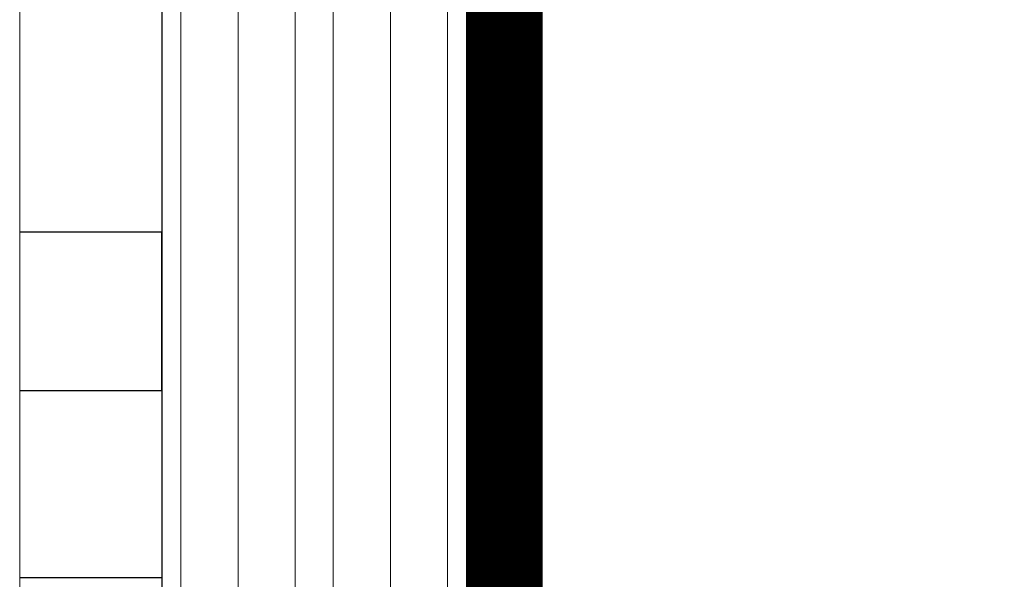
# Model space of a CAD drawing. Header units: millimetres. Extents: x -6792 to 22441, y -13430 to 4653.
# Tile 136 of 256: x -1723 to -1658, y -12268 to -12231. Entities that reach past the tile are written whole.
import ezdxf

# ---------------------------------------------------------------- set-up
doc = ezdxf.new("R2010")
doc.units = ezdxf.units.MM
for name, color, linetype, lineweight in [('_A_KOLORYSTYKA ŚCIAN', 40, 'Continuous', 5), ('_A_ŚCIANY WEWNĘTRZNE', 7, 'Continuous', 13), ('drzwi', 30, 'Continuous', 20)]:
    doc.layers.add(name, color=color, linetype=linetype, lineweight=lineweight)
doc.layers.add('_A_OCIEPLENIE_WNĘTRZA', color=7, linetype='BATTING', lineweight=0, true_color=0x595959)
doc.layers.add('Wyposazenie Wew - Urzadzenia Sanitarne', color=6, linetype='Continuous')
doc.linetypes.add('BATTING', pattern='A,0.0001,-0.1,[134,ltypeshp.shx,S=0.1,R=0,X=-0.1,Y=0],-0.2,[134,ltypeshp.shx,S=0.1,R=180,X=0.1,Y=0],-0.1', length=0.4001)

msp = doc.modelspace()

# ---------------------------------------------------------------- linework, layer by layer
for points in [[(-1713.172, -12245.154), (-1722.511, -12245.154)], [(-1722.511, -12255.554), (-1713.172, -12255.554), (-1713.172, -12245.154)]]:
    msp.add_lwpolyline(points)
at = {"layer": '_A_KOLORYSTYKA ŚCIAN', "color": 43, "true_color": 0xcdaf74, "const_width": 5}
msp.add_lwpolyline([(-1690.672, -11796.289), (-1397.672, -11796.289), (-1397.672, -12297.289), (-1690.672, -12297.289)], close=True, dxfattribs=at)
at = {"layer": '_A_OCIEPLENIE_WNĘTRZA', "ltscale": 8}
for points in [[(-1708.172, -11775.548), (-1708.172, -12324.413)], [(-1698.172, -11775.548), (-1698.172, -12304.789), (-1678.172, -12304.789)]]:
    msp.add_lwpolyline(points, dxfattribs=at)
at = {"layer": '_A_ŚCIANY WEWNĘTRZNE', "color": 251, "linetype": 'Continuous'}
for points in [[(-1704.422, -11775.548), (-1704.422, -12324.413)], [(-1701.922, -11775.548), (-1701.922, -12308.539)], [(-1694.422, -11775.548), (-1694.422, -12301.039)], [(-1711.922, -12195.539), (-1711.922, -12324.413)]]:
    msp.add_lwpolyline(points, dxfattribs=at)
at = {"layer": '_A_ŚCIANY WEWNĘTRZNE', "ltscale": 20}
for points in [[(-1693.172, -11775.548), (-1693.172, -12299.789)], [(-1713.172, -12196.789), (-1713.172, -12324.413)]]:
    msp.add_lwpolyline(points, dxfattribs=at)
at = {"layer": 'drzwi', "color": 3}
msp.add_lwpolyline([(-1722.511, -11775.548), (-1334.809, -11775.548), (-1334.809, -12324.413), (-1722.511, -12324.413)], close=True, dxfattribs=at)
at = {"layer": 'Wyposazenie Wew - Urzadzenia Sanitarne'}
for points in [[(-1722.511, -12182.854), (-1713.172, -12182.854), (-1713.172, -12324.413)], [(-1722.511, -12182.854), (-1713.172, -12182.854), (-1713.172, -12267.854), (-1722.511, -12267.854)]]:
    msp.add_lwpolyline(points, dxfattribs=at)

doc.saveas('drawing.dxf')
